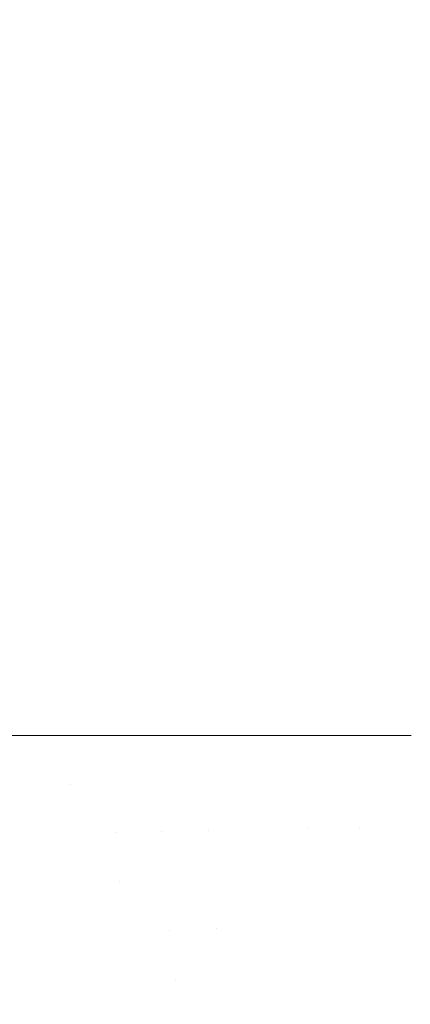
# Model space of a CAD drawing. Header units: centimetres. Extents: x -44.1 to 45.2, y 4.2 to 6.
# Tile 166 of 256: x -14.0672 to -14.0443, y 4.6844 to 4.7423. Entities that reach past the tile are written whole.
import ezdxf

# ---------------------------------------------------------------- set-up
doc = ezdxf.new("R2010")
doc.units = ezdxf.units.CM
doc.header["$LTSCALE"] = 2.54
doc.layers.add('Lucido design-1', color=7, linetype='Continuous')

# ---------------------------------------------------------------- blocks, each defined once
blk = doc.blocks.new('Gruppo-4-1')
at = {"color": 7, "linetype": 'Continuous', "lineweight": 9}
blk.add_3dface([(-43.918995, 5.900212, -2276.22217), (-43.918995, 4.300212, -2276.22217), (45.04592, 4.300212, -2276.22217), (45.04592, 5.900212, -2276.22217)], dxfattribs=at)
for points, invisible_edges in [([(-14.069993, 5.900212, -2276.668207), (-14.066612, 5.900212, -2276.665181), (-14.066612, 4.700212, -2276.665181), (-14.06916, 4.700212, -2276.667461)], 10), ([(-14.066612, 5.900212, -2276.665181), (-14.062902, 5.900212, -2276.662114), (-14.062902, 4.700212, -2276.662114), (-14.064266, 4.700212, -2276.663242)], 10), ([(-14.064266, 4.700212, -2276.663242), (-14.066612, 4.700212, -2276.665181), (-14.066612, 5.900212, -2276.665181)], 10), ([(-14.062902, 5.900212, -2276.662114), (-14.058836, 5.900212, -2276.659012), (-14.058836, 4.700212, -2276.659012), (-14.061679, 4.700212, -2276.661181)], 10), ([(-14.061679, 4.700212, -2276.661181), (-14.062902, 4.700212, -2276.662114), (-14.062902, 5.900212, -2276.662114)], 10), ([(-14.058836, 5.900212, -2276.659012), (-14.054386, 5.900212, -2276.655884), (-14.054386, 4.700212, -2276.655884), (-14.056225, 4.700212, -2276.657177)], 10), ([(-14.056225, 4.700212, -2276.657177), (-14.058836, 4.700212, -2276.659012), (-14.058836, 5.900212, -2276.659012)], 10), ([(-14.054386, 5.900212, -2276.655884), (-14.049521, 5.900212, -2276.652742), (-14.049521, 4.700212, -2276.652742), (-14.050427, 4.700212, -2276.653328)], 10), ([(-14.050427, 4.700212, -2276.653328), (-14.054386, 4.700212, -2276.655884), (-14.054386, 5.900212, -2276.655884)], 10), ([(-14.049521, 5.900212, -2276.652742), (-14.044212, 5.900212, -2276.649601), (-14.044212, 4.700212, -2276.649601), (-14.044302, 4.700212, -2276.649654)], 10), ([(-14.044302, 4.700212, -2276.649654), (-14.049521, 4.700212, -2276.652742), (-14.049521, 5.900212, -2276.652742)], 10), ([(-14.069133, 4.697319, -2276.667449), (-14.06916, 4.700212, -2276.667461), (-14.066612, 4.700212, -2276.665181), (-14.066736, 4.697342, -2276.665321)], 13), ([(-14.064243, 4.697365, -2276.663225), (-14.066736, 4.697342, -2276.665321), (-14.066612, 4.700212, -2276.665181)], 11), ([(-14.066612, 4.700212, -2276.665181), (-14.064266, 4.700212, -2276.663242), (-14.064243, 4.697365, -2276.663225)], 10), ([(-14.064243, 4.697365, -2276.663225), (-14.064266, 4.700212, -2276.663242), (-14.062902, 4.700212, -2276.662114)], 9), ([(-14.062902, 4.700212, -2276.662114), (-14.064128, 4.694474, -2276.663225), (-14.064243, 4.697365, -2276.663225)], 11), ([(-14.061541, 4.694523, -2276.661164), (-14.064128, 4.694474, -2276.663225), (-14.062902, 4.700212, -2276.662114)], 11), ([(-14.062902, 4.700212, -2276.662114), (-14.061679, 4.700212, -2276.661181), (-14.061541, 4.694523, -2276.661164)], 10), ([(-14.061679, 4.700212, -2276.661181), (-14.058836, 4.700212, -2276.659012), (-14.058861, 4.694574, -2276.65914), (-14.061541, 4.694523, -2276.661164)], 14), ([(-14.058861, 4.694574, -2276.65914), (-14.058836, 4.700212, -2276.659012), (-14.056225, 4.700212, -2276.657177)], 9), ([(-14.056225, 4.700212, -2276.657177), (-14.056091, 4.694627, -2276.657156), (-14.058861, 4.694574, -2276.65914)], 11), ([(-14.056091, 4.694627, -2276.657156), (-14.056225, 4.700212, -2276.657177), (-14.054386, 4.700212, -2276.655884)], 9), ([(-14.054386, 4.700212, -2276.655884), (-14.053233, 4.694681, -2276.655213), (-14.056091, 4.694627, -2276.657156)], 11), ([(-14.05029, 4.694737, -2276.653313), (-14.053233, 4.694681, -2276.655213), (-14.054386, 4.700212, -2276.655884), (-14.050427, 4.700212, -2276.653328)], 11), ([(-14.05029, 4.694737, -2276.653313), (-14.050427, 4.700212, -2276.653328), (-14.049521, 4.700212, -2276.652742)], 9), ([(-14.049521, 4.700212, -2276.652742), (-14.047265, 4.694794, -2276.651459), (-14.05029, 4.694737, -2276.653313)], 11), ([(-14.047265, 4.694794, -2276.651459), (-14.049521, 4.700212, -2276.652742), (-14.044302, 4.700212, -2276.649654)], 9), ([(-14.044302, 4.700212, -2276.649654), (-14.04416, 4.694853, -2276.649653), (-14.047265, 4.694794, -2276.651459)], 11), ([(-14.04416, 4.694853, -2276.649653), (-14.044302, 4.700212, -2276.649654), (-14.044212, 4.700212, -2276.649601)], 9), ([(-14.066736, 4.697342, -2276.665321), (-14.06662, 4.694427, -2276.665321), (-14.069016, 4.694382, -2276.667449), (-14.069133, 4.697319, -2276.667449)], 15), ([(-14.064243, 4.697365, -2276.663225), (-14.064128, 4.694474, -2276.663225), (-14.06662, 4.694427, -2276.665321), (-14.066736, 4.697342, -2276.665321)], 15), ([(-14.061346, 4.691614, -2276.661164), (-14.061541, 4.694523, -2276.661164), (-14.058861, 4.694574, -2276.65914)], 11), ([(-14.061346, 4.691614, -2276.661164), (-14.058861, 4.694574, -2276.65914), (-14.058392, 4.688764, -2276.65914)], 11), ([(-14.055627, 4.68887, -2276.657156), (-14.058392, 4.688764, -2276.65914), (-14.058861, 4.694574, -2276.65914), (-14.056091, 4.694627, -2276.657156)], 15), ([(-14.056091, 4.694627, -2276.657156), (-14.053233, 4.694681, -2276.655213), (-14.052773, 4.68898, -2276.655213), (-14.055627, 4.68887, -2276.657156)], 15), ([(-14.049835, 4.689093, -2276.653313), (-14.052773, 4.68898, -2276.655213), (-14.053233, 4.694681, -2276.655213), (-14.05029, 4.694737, -2276.653313)], 15), ([(-14.05029, 4.694737, -2276.653313), (-14.047265, 4.694794, -2276.651459), (-14.046815, 4.68921, -2276.651459), (-14.049835, 4.689093, -2276.653313)], 15), ([(-14.043715, 4.689329, -2276.649653), (-14.046815, 4.68921, -2276.651459), (-14.047265, 4.694794, -2276.651459), (-14.04416, 4.694853, -2276.649653)], 15), ([(-14.068817, 4.6914, -2276.667449), (-14.069016, 4.694382, -2276.667449), (-14.06662, 4.694427, -2276.665321), (-14.066422, 4.691468, -2276.665321)], 15), ([(-14.066422, 4.691468, -2276.665321), (-14.06662, 4.694427, -2276.665321), (-14.064128, 4.694474, -2276.663225), (-14.063931, 4.69154, -2276.663225)], 15), ([(-14.063931, 4.69154, -2276.663225), (-14.064128, 4.694474, -2276.663225), (-14.061541, 4.694523, -2276.661164), (-14.061346, 4.691614, -2276.661164)], 15), ([(-14.066422, 4.691468, -2276.665321), (-14.066139, 4.688465, -2276.665321), (-14.068531, 4.688373, -2276.667449), (-14.068817, 4.6914, -2276.667449)], 15), ([(-14.063931, 4.69154, -2276.663225), (-14.06365, 4.688561, -2276.663225), (-14.066139, 4.688465, -2276.665321), (-14.066422, 4.691468, -2276.665321)], 15), ([(-14.061346, 4.691614, -2276.661164), (-14.061067, 4.68866, -2276.661164), (-14.06365, 4.688561, -2276.663225), (-14.063931, 4.69154, -2276.663225)], 15), ([(-14.058392, 4.688764, -2276.65914), (-14.061067, 4.68866, -2276.661164), (-14.061346, 4.691614, -2276.661164)], 11), ([(-14.042938, 4.683643, -2276.649653), (-14.046029, 4.683461, -2276.651459), (-14.046815, 4.68921, -2276.651459), (-14.043715, 4.689329, -2276.649653)], 15), ([(-14.060701, 4.685664, -2276.661164), (-14.061067, 4.68866, -2276.661164), (-14.058392, 4.688764, -2276.65914), (-14.058029, 4.685794, -2276.65914)], 15), ([(-14.058029, 4.685794, -2276.65914), (-14.058392, 4.688764, -2276.65914), (-14.055627, 4.68887, -2276.657156)], 11), ([(-14.058029, 4.685794, -2276.65914), (-14.055627, 4.68887, -2276.657156), (-14.054817, 4.682944, -2276.657156)], 11), ([(-14.055627, 4.68887, -2276.657156), (-14.052773, 4.68898, -2276.655213), (-14.051971, 4.683112, -2276.655213), (-14.054817, 4.682944, -2276.657156)], 15), ([(-14.049041, 4.683284, -2276.653313), (-14.051971, 4.683112, -2276.655213), (-14.052773, 4.68898, -2276.655213), (-14.049835, 4.689093, -2276.653313)], 15), ([(-14.049835, 4.689093, -2276.653313), (-14.046815, 4.68921, -2276.651459), (-14.046029, 4.683461, -2276.651459), (-14.049041, 4.683284, -2276.653313)], 15), ([(-14.068155, 4.685302, -2276.667449), (-14.068531, 4.688373, -2276.667449), (-14.066139, 4.688465, -2276.665321), (-14.065766, 4.685418, -2276.665321)], 15), ([(-14.065766, 4.685418, -2276.665321), (-14.066139, 4.688465, -2276.665321), (-14.06365, 4.688561, -2276.663225), (-14.063281, 4.685539, -2276.663225)], 15), ([(-14.063281, 4.685539, -2276.663225), (-14.06365, 4.688561, -2276.663225), (-14.061067, 4.68866, -2276.661164), (-14.060701, 4.685664, -2276.661164)], 15), ([(-14.065766, 4.685418, -2276.665321), (-14.0653, 4.682327, -2276.665321), (-14.067686, 4.682187, -2276.667449), (-14.068155, 4.685302, -2276.667449)], 15), ([(-14.063281, 4.685539, -2276.663225), (-14.062819, 4.682473, -2276.663225), (-14.0653, 4.682327, -2276.665321), (-14.065766, 4.685418, -2276.665321)], 15), ([(-14.060701, 4.685664, -2276.661164), (-14.060243, 4.682625, -2276.661164), (-14.062819, 4.682473, -2276.663225), (-14.063281, 4.685539, -2276.663225)], 15), ([(-14.058029, 4.685794, -2276.65914), (-14.057575, 4.682782, -2276.65914), (-14.060243, 4.682625, -2276.661164), (-14.060701, 4.685664, -2276.661164)], 15), ([(-14.054817, 4.682944, -2276.657156), (-14.057575, 4.682782, -2276.65914), (-14.058029, 4.685794, -2276.65914)], 11)]:
    blk.add_3dface(points, dxfattribs=dict(at, invisible_edges=invisible_edges))
blk = doc.blocks.new('Gruppo-5-1')
at = {"color": 7}
blk.add_blockref('Gruppo-4-1', (0, 0), dxfattribs=at)

msp = doc.modelspace()

# ---------------------------------------------------------------- block references
at = {"layer": 'Lucido design-1', "color": 7}
msp.add_blockref('Gruppo-5-1', (0, 0), dxfattribs=at)

doc.saveas('drawing.dxf')
